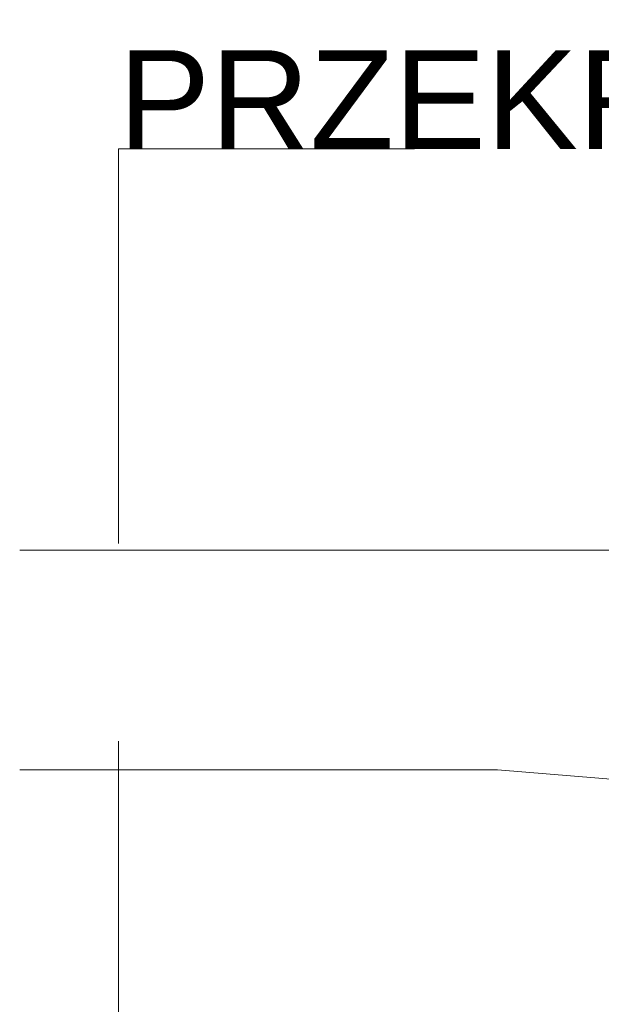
# Paper-space layout 'AD-02 DETAL MONTAŻU DRZWI' of a CAD drawing. Header units: millimetres. Extents: x 0 to 594, y 0 to 550.
# Tile 65 of 99: x 94 to 117, y 402 to 442. Entities that reach past the tile are written whole.
import ezdxf
from ezdxf.xclip import XClip

# ---------------------------------------------------------------- set-up
doc = ezdxf.new("R2010")
doc.units = ezdxf.units.MM
doc.header["$MEASUREMENT"] = 0
doc.header["$XCLIPFRAME"] = 0
doc.linetypes.add('przerywama detal', pattern=[120, 80, -40])
for name, color, linetype, lineweight, true_color in [('0_Nr_pióra__249', 7, 'Continuous', 5, 0x191919), ('A_stolarka_Nr_pióra__10', 7, 'Continuous', 13, 0x4b4b4b), ('A_stolarka_Nr_pióra__170', 7, 'Continuous', 5, 0x1c1c1c)]:
    doc.layers.add(name, color=color, linetype=linetype, lineweight=lineweight, true_color=true_color)
doc.styles.add('STYL_AUTOMATYCZNY_4', font='arial.ttf')

# ---------------------------------------------------------------- blocks, each defined once
blk = doc.blocks.new('Rysunek_1_1', base_point=(-46422.798, -26825.258))
at = {"layer": 'A_stolarka_Nr_pióra__10', "color": 251, "linetype": 'przerywama detal', "lineweight": 13, "ltscale": 0.2, "true_color": 0x4b4b4b}
for p, q in [((157.585, 437.094), (97.585, 437.094)), ((97.585, 437.094), (97.585, 367.094))]:
    blk.add_line(p, q, dxfattribs=at)
at = {"layer": 'A_stolarka_Nr_pióra__170', "color": 250, "linetype": 'Continuous', "lineweight": 5, "ltscale": 0.2, "true_color": 0x1c1c1c}
for p, q in [((112.957, 420.827), (93.585, 420.827)), ((118.798, 420.827), (112.957, 420.827)), ((112.957, 411.934), (93.585, 411.934)), ((128.954, 410.622), (112.957, 411.934))]:
    blk.add_line(p, q, dxfattribs=at)
at = {"layer": '0_Nr_pióra__249', "color": 250, "linetype": 'Continuous', "lineweight": 5, "true_color": 0x191919, "insert": (97.585, 437.027), "char_height": 4, "attachment_point": 7, "style": 'STYL_AUTOMATYCZNY_4'}
blk.add_mtext('\\A1;{\\pql;\\fArial|b0|i0|c238|p0;\\W1.000000;PRZEKRÓJ}', dxfattribs=at)

psp = doc.layouts.new('AD-02 DETAL MONTAŻU DRZWI')

# ---------------------------------------------------------------- block references
at = {"color": 37, "linetype": 'Continuous', "lineweight": 5, "true_color": 0x656532}
ref = psp.add_blockref('Rysunek_1_1', (-46422.798, -26825.258), dxfattribs=at)
XClip(ref).set_block_clipping_path([(39.90003743, 274.842170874), (528.4304887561, 524.007291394)])

doc.saveas('drawing.dxf')
